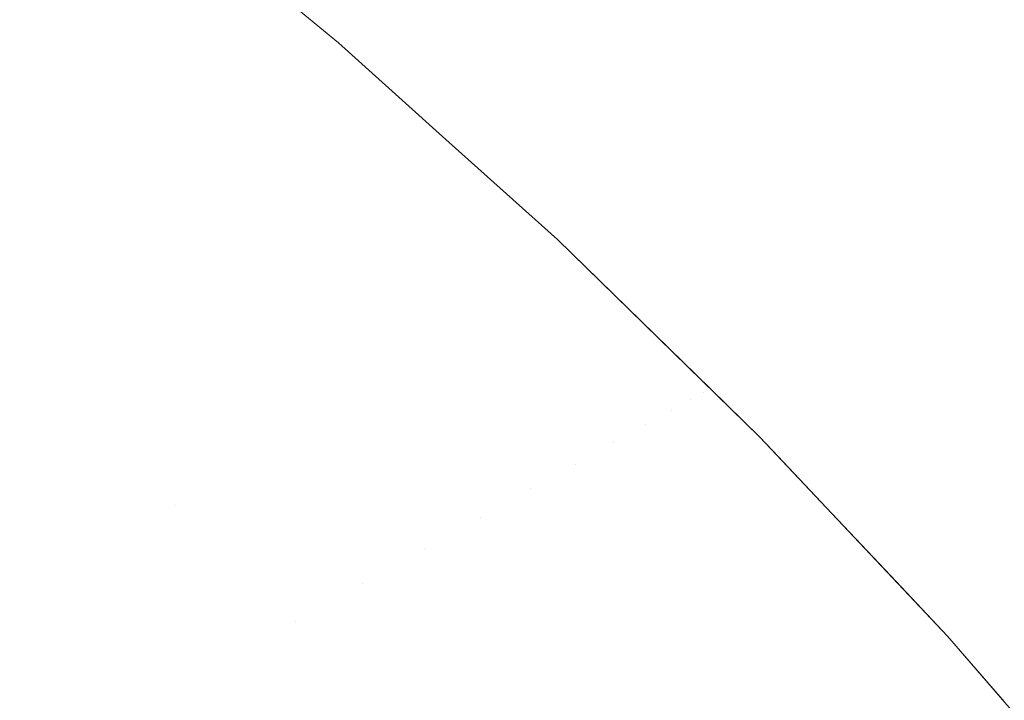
# Model space of a CAD drawing. Header units: centimetres. Extents: x -35.1 to 36.2, y 4.2 to 6.
# Tile 184 of 256: x -11.1851 to -11.1693, y 5.9551 to 5.966. Entities that reach past the tile are written whole.
import ezdxf

# ---------------------------------------------------------------- set-up
doc = ezdxf.new("R2010")
doc.units = ezdxf.units.CM
doc.header["$LTSCALE"] = 2.54
doc.layers.add('Lucido design-1', color=7, linetype='Continuous')

# ---------------------------------------------------------------- blocks, each defined once
blk = doc.blocks.new('Gruppo-4-1')
at = {"color": 7, "linetype": 'Continuous', "lineweight": 9}
for points, invisible_edges in [([(-11.183772, 5.968777, -2312.82217), (-11.179976, 5.965645, -2312.82217), (-11.179976, 5.965645, -2313.02217), (-11.18276, 5.967942, -2313.02217)], 10), ([(-11.180331, 5.966019, -2312.818271), (-11.179976, 5.965645, -2312.82217), (-11.183772, 5.968777, -2312.82217), (-11.182664, 5.967958, -2312.818216)], 13), ([(-11.183046, 5.967751, -2313.029971), (-11.182939, 5.967825, -2313.028414), (-11.180609, 5.965891, -2313.028414), (-11.180719, 5.965819, -2313.029971)], 15), ([(-11.180523, 5.965947, -2313.026855), (-11.180609, 5.965891, -2313.028414), (-11.182939, 5.967825, -2313.028414), (-11.182855, 5.967883, -2313.026855)], 15), ([(-11.182855, 5.967883, -2313.026855), (-11.182795, 5.967924, -2313.025294), (-11.180462, 5.965987, -2313.025294), (-11.180523, 5.965947, -2313.026855)], 15), ([(-11.180425, 5.966011, -2313.023732), (-11.180462, 5.965987, -2313.025294), (-11.182795, 5.967924, -2313.025294), (-11.182759, 5.967949, -2313.023732)], 15), ([(-11.182759, 5.967949, -2313.023732), (-11.18276, 5.967942, -2313.02217), (-11.179976, 5.965645, -2313.02217), (-11.180425, 5.966011, -2313.023732)], 13), ([(36.07398, 5.967648, -2312.348442), (-34.958478, 5.967648, -2312.348442), (-34.958478, 5.964367, -2312.345566), (36.07398, 5.964367, -2312.345566)], 5), ([(-11.183333, 5.967553, -2313.033075), (-11.183178, 5.96766, -2313.031524), (-11.180854, 5.96573, -2313.031524), (-11.181013, 5.965626, -2313.033075)], 15), ([(-11.180719, 5.965819, -2313.029971), (-11.180854, 5.96573, -2313.031524), (-11.183178, 5.96766, -2313.031524), (-11.183046, 5.967751, -2313.029971)], 15), ([(-11.181013, 5.965626, -2313.033075), (-11.181196, 5.965506, -2313.034621), (-11.183511, 5.967429, -2313.034621), (-11.183333, 5.967553, -2313.033075)], 15), ([(-11.183714, 5.96729, -2313.036163), (-11.183511, 5.967429, -2313.034621), (-11.181196, 5.965506, -2313.034621), (-11.181403, 5.965371, -2313.036163)], 15), ([(-11.181403, 5.965371, -2313.036163), (-11.181633, 5.965219, -2313.0377), (-11.183939, 5.967134, -2313.0377), (-11.183714, 5.96729, -2313.036163)], 15), ([(-11.184187, 5.966962, -2313.039231), (-11.183939, 5.967134, -2313.0377), (-11.181633, 5.965219, -2313.0377), (-11.181888, 5.965053, -2313.039231)], 15), ([(-11.181888, 5.965053, -2313.039231), (-11.182166, 5.964871, -2313.040757), (-11.184459, 5.966775, -2313.040757), (-11.184187, 5.966962, -2313.039231)], 15), ([(-11.184753, 5.966572, -2313.042275), (-11.184459, 5.966775, -2313.040757), (-11.182166, 5.964871, -2313.040757), (-11.182467, 5.964673, -2313.042275)], 15), ([(-11.182467, 5.964673, -2313.042275), (-11.182791, 5.964461, -2313.043786), (-11.18507, 5.966353, -2313.043786), (-11.184753, 5.966572, -2313.042275)], 15), ([(-11.185409, 5.966119, -2313.04529), (-11.18507, 5.966353, -2313.043786), (-11.182791, 5.964461, -2313.043786), (-11.183138, 5.964233, -2313.04529)], 15), ([(-11.183138, 5.964233, -2313.04529), (-11.183508, 5.963991, -2313.046785), (-11.18577, 5.965869, -2313.046785), (-11.185409, 5.966119, -2313.04529)], 15), ([(-11.178286, 5.96399, -2313.026855), (-11.178374, 5.963935, -2313.028414), (-11.180609, 5.965891, -2313.028414), (-11.180523, 5.965947, -2313.026855)], 15), ([(-11.180523, 5.965947, -2313.026855), (-11.180462, 5.965987, -2313.025294), (-11.178224, 5.964029, -2313.025294), (-11.178286, 5.96399, -2313.026855)], 15), ([(-11.178186, 5.964052, -2313.023732), (-11.178224, 5.964029, -2313.025294), (-11.180462, 5.965987, -2313.025294), (-11.180425, 5.966011, -2313.023732)], 15), ([(-11.178186, 5.964052, -2313.023732), (-11.180425, 5.966011, -2313.023732), (-11.179976, 5.965645, -2313.02217)], 11), ([(-11.180331, 5.966019, -2312.818271), (-11.180087, 5.966019, -2312.814377), (-11.177852, 5.96406, -2312.814481), (-11.178093, 5.96406, -2312.818323)], 15), ([(-11.179976, 5.965645, -2312.82217), (-11.180331, 5.966019, -2312.818271), (-11.178093, 5.96406, -2312.818323)], 11), ([(-11.177451, 5.96406, -2312.810651), (-11.177852, 5.96406, -2312.814481), (-11.180087, 5.966019, -2312.814377), (-11.179681, 5.966019, -2312.810494)], 15), ([(-11.179681, 5.966019, -2312.810494), (-11.179114, 5.966019, -2312.806629), (-11.176892, 5.96406, -2312.806838), (-11.177451, 5.96406, -2312.810651)], 15), ([(-11.176175, 5.96406, -2312.803046), (-11.176892, 5.96406, -2312.806838), (-11.179114, 5.966019, -2312.806629), (-11.178387, 5.966019, -2312.802786)], 15), ([(-11.178387, 5.966019, -2312.802786), (-11.177504, 5.966019, -2312.798971), (-11.175303, 5.96406, -2312.799283), (-11.176175, 5.96406, -2312.803046)], 15), ([(-11.174279, 5.96406, -2312.795552), (-11.175303, 5.96406, -2312.799283), (-11.177504, 5.966019, -2312.798971), (-11.176465, 5.966019, -2312.79519)], 15), ([(-11.176465, 5.966019, -2312.79519), (-11.175276, 5.966019, -2312.791447), (-11.173105, 5.96406, -2312.791859), (-11.174279, 5.96406, -2312.795552)], 15), ([(-11.171785, 5.96406, -2312.788209), (-11.173105, 5.96406, -2312.791859), (-11.175276, 5.966019, -2312.791447), (-11.173937, 5.966019, -2312.787747)], 15), ([(-11.173937, 5.966019, -2312.787747), (-11.172455, 5.966019, -2312.784096), (-11.170322, 5.96406, -2312.784606), (-11.171785, 5.96406, -2312.788209)], 15), ([(-11.16872, 5.96406, -2312.781056), (-11.170322, 5.96406, -2312.784606), (-11.172455, 5.966019, -2312.784096), (-11.170831, 5.966019, -2312.780497)], 15), ([(-11.170831, 5.966019, -2312.780497), (-11.169072, 5.966019, -2312.776955), (-11.166985, 5.96406, -2312.777561), (-11.16872, 5.96406, -2312.781056)], 15), ([(-11.186153, 5.965605, -2313.048272), (-11.18577, 5.965869, -2313.046785), (-11.183508, 5.963991, -2313.046785), (-11.1839, 5.963734, -2313.048272)], 15), ([(-11.178487, 5.963865, -2313.029971), (-11.178624, 5.963779, -2313.031524), (-11.180854, 5.96573, -2313.031524), (-11.180719, 5.965819, -2313.029971)], 15), ([(-11.180719, 5.965819, -2313.029971), (-11.180609, 5.965891, -2313.028414), (-11.178374, 5.963935, -2313.028414), (-11.178487, 5.963865, -2313.029971)], 15), ([(-11.1839, 5.963734, -2313.048272), (-11.184314, 5.963462, -2313.04975), (-11.186557, 5.965325, -2313.04975), (-11.186153, 5.965605, -2313.048272)], 15), ([(-11.178787, 5.963678, -2313.033075), (-11.178974, 5.963562, -2313.034621), (-11.181196, 5.965506, -2313.034621), (-11.181013, 5.965626, -2313.033075)], 15), ([(-11.181013, 5.965626, -2313.033075), (-11.180854, 5.96573, -2313.031524), (-11.178624, 5.963779, -2313.031524), (-11.178787, 5.963678, -2313.033075)], 15), ([(-11.17819, 5.964041, -2313.02217), (-11.179976, 5.965645, -2313.02217), (-11.179976, 5.965645, -2312.82217), (-11.17819, 5.964041, -2312.82217)], 10), ([(-11.178093, 5.96406, -2312.818323), (-11.17819, 5.964041, -2312.82217), (-11.179976, 5.965645, -2312.82217)], 9), ([(-11.179976, 5.965645, -2313.02217), (-11.17819, 5.964041, -2313.02217), (-11.178186, 5.964052, -2313.023732)], 10), ([(-11.181403, 5.965371, -2313.036163), (-11.181196, 5.965506, -2313.034621), (-11.178974, 5.963562, -2313.034621), (-11.179185, 5.96343, -2313.036163)], 15), ([(-11.186983, 5.965031, -2313.051217), (-11.186557, 5.965325, -2313.04975), (-11.184314, 5.963462, -2313.04975), (-11.18475, 5.963177, -2313.051217)], 15), ([(-11.179185, 5.96343, -2313.036163), (-11.179421, 5.963284, -2313.0377), (-11.181633, 5.965219, -2313.0377), (-11.181403, 5.965371, -2313.036163)], 15), ([(-11.181888, 5.965053, -2313.039231), (-11.181633, 5.965219, -2313.0377), (-11.179421, 5.963284, -2313.0377), (-11.179681, 5.963122, -2313.039231)], 15), ([(-11.18475, 5.963177, -2313.051217), (-11.185207, 5.962877, -2313.052675), (-11.18743, 5.964723, -2313.052675), (-11.186983, 5.965031, -2313.051217)], 15), ([(-11.179681, 5.963122, -2313.039231), (-11.179965, 5.962945, -2313.040757), (-11.182166, 5.964871, -2313.040757), (-11.181888, 5.965053, -2313.039231)], 15), ([(-11.182467, 5.964673, -2313.042275), (-11.182166, 5.964871, -2313.040757), (-11.179965, 5.962945, -2313.040757), (-11.180273, 5.962754, -2313.042275)], 15), ([(-11.180273, 5.962754, -2313.042275), (-11.180604, 5.962547, -2313.043786), (-11.182791, 5.964461, -2313.043786), (-11.182467, 5.964673, -2313.042275)], 15), ([(36.07398, 5.964367, -2312.345566), (-34.958478, 5.964367, -2312.345566), (-34.958478, 5.960965, -2312.342835), (36.07398, 5.960965, -2312.342835)], 5), ([(-11.183138, 5.964233, -2313.04529), (-11.182791, 5.964461, -2313.043786), (-11.180604, 5.962547, -2313.043786), (-11.180959, 5.962327, -2313.04529)], 15), ([(-11.180959, 5.962327, -2313.04529), (-11.181337, 5.962092, -2313.046785), (-11.183508, 5.963991, -2313.046785), (-11.183138, 5.964233, -2313.04529)], 15), ([(-11.178286, 5.96399, -2313.026855), (-11.178224, 5.964029, -2313.025294), (-11.176079, 5.962052, -2313.025294), (-11.176143, 5.962014, -2313.026855)], 15), ([(-11.176041, 5.962074, -2313.023732), (-11.176079, 5.962052, -2313.025294), (-11.178224, 5.964029, -2313.025294), (-11.178186, 5.964052, -2313.023732)], 15), ([(-11.176448, 5.962477, -2312.82217), (-11.17819, 5.964041, -2312.82217), (-11.178093, 5.96406, -2312.818323)], 10), ([(-11.178186, 5.964052, -2313.023732), (-11.17819, 5.964041, -2313.02217), (-11.176448, 5.962477, -2313.02217)], 9), ([(-11.17819, 5.964041, -2312.82217), (-11.176448, 5.962477, -2312.82217), (-11.176448, 5.962477, -2313.02217), (-11.17819, 5.964041, -2313.02217)], 10), ([(-11.176448, 5.962477, -2313.02217), (-11.176041, 5.962074, -2313.023732), (-11.178186, 5.964052, -2313.023732)], 11), ([(-11.178093, 5.96406, -2312.818323), (-11.175948, 5.962082, -2312.818373), (-11.176448, 5.962477, -2312.82217)], 11), ([(-11.178093, 5.96406, -2312.818323), (-11.177852, 5.96406, -2312.814481), (-11.175711, 5.962082, -2312.814581), (-11.175948, 5.962082, -2312.818373)], 15), ([(-11.175315, 5.962082, -2312.810801), (-11.175711, 5.962082, -2312.814581), (-11.177852, 5.96406, -2312.814481), (-11.177451, 5.96406, -2312.810651)], 15), ([(-11.177451, 5.96406, -2312.810651), (-11.176892, 5.96406, -2312.806838), (-11.174763, 5.962082, -2312.807037), (-11.175315, 5.962082, -2312.810801)], 15), ([(-11.174055, 5.962082, -2312.803295), (-11.174763, 5.962082, -2312.807037), (-11.176892, 5.96406, -2312.806838), (-11.176175, 5.96406, -2312.803046)], 15), ([(-11.176175, 5.96406, -2312.803046), (-11.175303, 5.96406, -2312.799283), (-11.173195, 5.962082, -2312.799581), (-11.174055, 5.962082, -2312.803295)], 15), ([(-11.172184, 5.962082, -2312.795899), (-11.173195, 5.962082, -2312.799581), (-11.175303, 5.96406, -2312.799283), (-11.174279, 5.96406, -2312.795552)], 15), ([(-11.174279, 5.96406, -2312.795552), (-11.173105, 5.96406, -2312.791859), (-11.171025, 5.962082, -2312.792254), (-11.172184, 5.962082, -2312.795899)], 15), ([(-11.169722, 5.962082, -2312.788651), (-11.171025, 5.962082, -2312.792254), (-11.173105, 5.96406, -2312.791859), (-11.171785, 5.96406, -2312.788209)], 15), ([(-11.171785, 5.96406, -2312.788209), (-11.170322, 5.96406, -2312.784606), (-11.168279, 5.962082, -2312.785096), (-11.169722, 5.962082, -2312.788651)], 15), ([(-11.166698, 5.962082, -2312.781591), (-11.168279, 5.962082, -2312.785096), (-11.170322, 5.96406, -2312.784606), (-11.16872, 5.96406, -2312.781056)], 15), ([(-11.1839, 5.963734, -2313.048272), (-11.183508, 5.963991, -2313.046785), (-11.181337, 5.962092, -2313.046785), (-11.181738, 5.961842, -2313.048272)], 15), ([(-11.176348, 5.961893, -2313.029971), (-11.176488, 5.96181, -2313.031524), (-11.178624, 5.963779, -2313.031524), (-11.178487, 5.963865, -2313.029971)], 15), ([(-11.178487, 5.963865, -2313.029971), (-11.178374, 5.963935, -2313.028414), (-11.176233, 5.961961, -2313.028414), (-11.176348, 5.961893, -2313.029971)], 15), ([(-11.176143, 5.962014, -2313.026855), (-11.176233, 5.961961, -2313.028414), (-11.178374, 5.963935, -2313.028414), (-11.178286, 5.96399, -2313.026855)], 15), ([(-11.181738, 5.961842, -2313.048272), (-11.182161, 5.961579, -2313.04975), (-11.184314, 5.963462, -2313.04975), (-11.1839, 5.963734, -2313.048272)], 15), ([(-11.178787, 5.963678, -2313.033075), (-11.178624, 5.963779, -2313.031524), (-11.176488, 5.96181, -2313.031524), (-11.176654, 5.961712, -2313.033075)], 15), ([(-11.179185, 5.96343, -2313.036163), (-11.178974, 5.963562, -2313.034621), (-11.176845, 5.9616, -2313.034621), (-11.177061, 5.961472, -2313.036163)], 15), ([(-11.176654, 5.961712, -2313.033075), (-11.176845, 5.9616, -2313.034621), (-11.178974, 5.963562, -2313.034621), (-11.178787, 5.963678, -2313.033075)], 15), ([(-11.18475, 5.963177, -2313.051217), (-11.184314, 5.963462, -2313.04975), (-11.182161, 5.961579, -2313.04975), (-11.182607, 5.961302, -2313.051217)], 15), ([(-11.177061, 5.961472, -2313.036163), (-11.177301, 5.96133, -2313.0377), (-11.179421, 5.963284, -2313.0377), (-11.179185, 5.96343, -2313.036163)], 15), ([(-11.179681, 5.963122, -2313.039231), (-11.179421, 5.963284, -2313.0377), (-11.177301, 5.96133, -2313.0377), (-11.177567, 5.961173, -2313.039231)], 15), ([(-11.182607, 5.961302, -2313.051217), (-11.183074, 5.961011, -2313.052675), (-11.185207, 5.962877, -2313.052675), (-11.18475, 5.963177, -2313.051217)], 15), ([(-11.177567, 5.961173, -2313.039231), (-11.177857, 5.961002, -2313.040757), (-11.179965, 5.962945, -2313.040757), (-11.179681, 5.963122, -2313.039231)], 15), ([(-11.180273, 5.962754, -2313.042275), (-11.179965, 5.962945, -2313.040757), (-11.177857, 5.961002, -2313.040757), (-11.178171, 5.960816, -2313.042275)], 15), ([(-11.185686, 5.962563, -2313.054122), (-11.185207, 5.962877, -2313.052675), (-11.183074, 5.961011, -2313.052675), (-11.183563, 5.960706, -2313.054122)], 15), ([(-11.178171, 5.960816, -2313.042275), (-11.178509, 5.960616, -2313.043786), (-11.180604, 5.962547, -2313.043786), (-11.180273, 5.962754, -2313.042275)], 15), ([(-11.183563, 5.960706, -2313.054122), (-11.184074, 5.960389, -2313.055559), (-11.186185, 5.962236, -2313.055559), (-11.185686, 5.962563, -2313.054122)], 15), ([(-11.180959, 5.962327, -2313.04529), (-11.180604, 5.962547, -2313.043786), (-11.178509, 5.960616, -2313.043786), (-11.178872, 5.960402, -2313.04529)], 15), ([(-11.173987, 5.960076, -2313.02217), (-11.176448, 5.962477, -2313.02217), (-11.176448, 5.962477, -2312.82217), (-11.17319, 5.959299, -2312.82217)], 10), ([(-11.173897, 5.960089, -2312.818421), (-11.17319, 5.959299, -2312.82217), (-11.176448, 5.962477, -2312.82217), (-11.175948, 5.962082, -2312.818373)], 13), ([(-11.176041, 5.962074, -2313.023732), (-11.176448, 5.962477, -2313.02217), (-11.173987, 5.960076, -2313.02217), (-11.173988, 5.960081, -2313.023732)], 13), ([(-11.178872, 5.960402, -2313.04529), (-11.179257, 5.960174, -2313.046785), (-11.181337, 5.962092, -2313.046785), (-11.180959, 5.962327, -2313.04529)], 15), ([(-11.186185, 5.962236, -2313.055559), (-11.184074, 5.960389, -2313.055559), (-11.185157, 5.959715, -2313.058396), (-11.187245, 5.961541, -2313.058396)], 15), ([(-11.181738, 5.961842, -2313.048272), (-11.181337, 5.962092, -2313.046785), (-11.179257, 5.960174, -2313.046785), (-11.179667, 5.959933, -2313.048272)], 15), ([(-11.176348, 5.961893, -2313.029971), (-11.176233, 5.961961, -2313.028414), (-11.174184, 5.959972, -2313.028414), (-11.174301, 5.959906, -2313.029971)], 15), ([(-11.174093, 5.960023, -2313.026855), (-11.174184, 5.959972, -2313.028414), (-11.176233, 5.961961, -2313.028414), (-11.176143, 5.962014, -2313.026855)], 15), ([(-11.176143, 5.962014, -2313.026855), (-11.176079, 5.962052, -2313.025294), (-11.174027, 5.960059, -2313.025294), (-11.174093, 5.960023, -2313.026855)], 15), ([(-11.173988, 5.960081, -2313.023732), (-11.174027, 5.960059, -2313.025294), (-11.176079, 5.962052, -2313.025294), (-11.176041, 5.962074, -2313.023732)], 15), ([(-11.175948, 5.962082, -2312.818373), (-11.175711, 5.962082, -2312.814581), (-11.173662, 5.960089, -2312.814677), (-11.173897, 5.960089, -2312.818421)], 15), ([(-11.173271, 5.960089, -2312.810945), (-11.173662, 5.960089, -2312.814677), (-11.175711, 5.962082, -2312.814581), (-11.175315, 5.962082, -2312.810801)], 15), ([(-11.175315, 5.962082, -2312.810801), (-11.174763, 5.962082, -2312.807037), (-11.172726, 5.960089, -2312.807228), (-11.173271, 5.960089, -2312.810945)], 15), ([(-11.172027, 5.960089, -2312.803534), (-11.172726, 5.960089, -2312.807228), (-11.174763, 5.962082, -2312.807037), (-11.174055, 5.962082, -2312.803295)], 15), ([(-11.174055, 5.962082, -2312.803295), (-11.173195, 5.962082, -2312.799581), (-11.171178, 5.960089, -2312.799866), (-11.172027, 5.960089, -2312.803534)], 15), ([(-11.17018, 5.960089, -2312.79623), (-11.171178, 5.960089, -2312.799866), (-11.173195, 5.962082, -2312.799581), (-11.172184, 5.962082, -2312.795899)], 15), ([(-11.172184, 5.962082, -2312.795899), (-11.171025, 5.962082, -2312.792254), (-11.169036, 5.960089, -2312.792632), (-11.17018, 5.960089, -2312.79623)], 15), ([(-11.167749, 5.960089, -2312.789074), (-11.169036, 5.960089, -2312.792632), (-11.171025, 5.962082, -2312.792254), (-11.169722, 5.962082, -2312.788651)], 15), ([(-11.169722, 5.962082, -2312.788651), (-11.168279, 5.962082, -2312.785096), (-11.166324, 5.960089, -2312.785564), (-11.167749, 5.960089, -2312.789074)], 15), ([(-11.179667, 5.959933, -2313.048272), (-11.180099, 5.959678, -2313.04975), (-11.182161, 5.961579, -2313.04975), (-11.181738, 5.961842, -2313.048272)], 15), ([(-11.176654, 5.961712, -2313.033075), (-11.176488, 5.96181, -2313.031524), (-11.174444, 5.959826, -2313.031524), (-11.174613, 5.959731, -2313.033075)], 15), ([(-11.174301, 5.959906, -2313.029971), (-11.174444, 5.959826, -2313.031524), (-11.176488, 5.96181, -2313.031524), (-11.176348, 5.961893, -2313.029971)], 15), ([(-11.174613, 5.959731, -2313.033075), (-11.174808, 5.959622, -2313.034621), (-11.176845, 5.9616, -2313.034621), (-11.176654, 5.961712, -2313.033075)], 15), ([(-11.182607, 5.961302, -2313.051217), (-11.182161, 5.961579, -2313.04975), (-11.180099, 5.959678, -2313.04975), (-11.180554, 5.959409, -2313.051217)], 15), ([(-11.175028, 5.959498, -2313.036163), (-11.175273, 5.959361, -2313.0377), (-11.177301, 5.96133, -2313.0377), (-11.177061, 5.961472, -2313.036163)], 15), ([(-11.177061, 5.961472, -2313.036163), (-11.176845, 5.9616, -2313.034621), (-11.174808, 5.959622, -2313.034621), (-11.175028, 5.959498, -2313.036163)], 15), ([(-11.177567, 5.961173, -2313.039231), (-11.177301, 5.96133, -2313.0377), (-11.175273, 5.959361, -2313.0377), (-11.175544, 5.959209, -2313.039231)], 15), ([(-11.180554, 5.959409, -2313.051217), (-11.181031, 5.959127, -2313.052675), (-11.183074, 5.961011, -2313.052675), (-11.182607, 5.961302, -2313.051217)], 15), ([(-11.175544, 5.959209, -2313.039231), (-11.17584, 5.959043, -2313.040757), (-11.177857, 5.961002, -2313.040757), (-11.177567, 5.961173, -2313.039231)], 15), ([(-11.183563, 5.960706, -2313.054122), (-11.183074, 5.961011, -2313.052675), (-11.181031, 5.959127, -2313.052675), (-11.18153, 5.958832, -2313.054122)], 15), ([(-11.178171, 5.960816, -2313.042275), (-11.177857, 5.961002, -2313.040757), (-11.17584, 5.959043, -2313.040757), (-11.17616, 5.958864, -2313.042275)], 15), ([(36.07398, 5.960965, -2312.342835), (-34.958478, 5.960965, -2312.342835), (-34.958478, 5.957446, -2312.340255), (36.07398, 5.957446, -2312.340255)], 5), ([(-11.18153, 5.958832, -2313.054122), (-11.182051, 5.958524, -2313.055559), (-11.184074, 5.960389, -2313.055559), (-11.183563, 5.960706, -2313.054122)], 15), ([(-11.17616, 5.958864, -2313.042275), (-11.176505, 5.95867, -2313.043786), (-11.178509, 5.960616, -2313.043786), (-11.178171, 5.960816, -2313.042275)], 15), ([(-11.178872, 5.960402, -2313.04529), (-11.178509, 5.960616, -2313.043786), (-11.176505, 5.95867, -2313.043786), (-11.176875, 5.958463, -2313.04529)], 15), ([(-11.182594, 5.958204, -2313.056983), (-11.183157, 5.957871, -2313.058396), (-11.185157, 5.959715, -2313.058396), (-11.184074, 5.960389, -2313.055559)], 15), ([(-11.184074, 5.960389, -2313.055559), (-11.182051, 5.958524, -2313.055559), (-11.182594, 5.958204, -2313.056983)], 11), ([(-11.176875, 5.958463, -2313.04529), (-11.177268, 5.958243, -2313.046785), (-11.179257, 5.960174, -2313.046785), (-11.178872, 5.960402, -2313.04529)], 15), ([(-11.179667, 5.959933, -2313.048272), (-11.179257, 5.960174, -2313.046785), (-11.177268, 5.958243, -2313.046785), (-11.177685, 5.958009, -2313.048272)], 15), ([(-11.174093, 5.960023, -2313.026855), (-11.174027, 5.960059, -2313.025294), (-11.173036, 5.959058, -2313.025294), (-11.173194, 5.958972, -2313.028414)], 15), ([(-11.173036, 5.959058, -2313.025294), (-11.174027, 5.960059, -2313.025294), (-11.173988, 5.960081, -2313.023732)], 11), ([(-11.17319, 5.959299, -2313.02217), (-11.173036, 5.959058, -2313.025294), (-11.173988, 5.960081, -2313.023732)], 11), ([(-11.173988, 5.960081, -2313.023732), (-11.173987, 5.960076, -2313.02217), (-11.17319, 5.959299, -2313.02217)], 9), ([(-11.17319, 5.959299, -2312.82217), (-11.17319, 5.959299, -2313.02217), (-11.173987, 5.960076, -2313.02217)], 9), ([(-11.171937, 5.958083, -2312.818467), (-11.173897, 5.960089, -2312.818421), (-11.173662, 5.960089, -2312.814677), (-11.171705, 5.958083, -2312.814769)], 15), ([(-11.17319, 5.959299, -2312.82217), (-11.173897, 5.960089, -2312.818421), (-11.171937, 5.958083, -2312.818467)], 11), ([(-11.171705, 5.958083, -2312.814769), (-11.173662, 5.960089, -2312.814677), (-11.173271, 5.960089, -2312.810945), (-11.171319, 5.958083, -2312.811082)], 15), ([(-11.171319, 5.958083, -2312.811082), (-11.173271, 5.960089, -2312.810945), (-11.172726, 5.960089, -2312.807228), (-11.17078, 5.958083, -2312.807411)], 15), ([(-11.17078, 5.958083, -2312.807411), (-11.172726, 5.960089, -2312.807228), (-11.172027, 5.960089, -2312.803534), (-11.17009, 5.958083, -2312.803761)], 15), ([(-11.17009, 5.958083, -2312.803761), (-11.172027, 5.960089, -2312.803534), (-11.171178, 5.960089, -2312.799866), (-11.169251, 5.958083, -2312.800138)], 15), ([(-11.169251, 5.958083, -2312.800138), (-11.171178, 5.960089, -2312.799866), (-11.17018, 5.960089, -2312.79623), (-11.168265, 5.958083, -2312.796547)], 15), ([(-11.168265, 5.958083, -2312.796547), (-11.17018, 5.960089, -2312.79623), (-11.169036, 5.960089, -2312.792632), (-11.167135, 5.958083, -2312.792992)], 15), ([(-11.177685, 5.958009, -2313.048272), (-11.178126, 5.957762, -2313.04975), (-11.180099, 5.959678, -2313.04975), (-11.179667, 5.959933, -2313.048272)], 15), ([(-11.173457, 5.958828, -2313.031524), (-11.174444, 5.959826, -2313.031524), (-11.174301, 5.959906, -2313.029971)], 11), ([(-11.174301, 5.959906, -2313.029971), (-11.174184, 5.959972, -2313.028414), (-11.173194, 5.958972, -2313.028414), (-11.173457, 5.958828, -2313.031524)], 15), ([(-11.173194, 5.958972, -2313.028414), (-11.174184, 5.959972, -2313.028414), (-11.174093, 5.960023, -2313.026855)], 11), ([(-11.173824, 5.958628, -2313.034621), (-11.174808, 5.959622, -2313.034621), (-11.174613, 5.959731, -2313.033075)], 11), ([(-11.174613, 5.959731, -2313.033075), (-11.174444, 5.959826, -2313.031524), (-11.173457, 5.958828, -2313.031524), (-11.173824, 5.958628, -2313.034621)], 15), ([(-11.184346, 5.957169, -2313.061185), (-11.186322, 5.95899, -2313.061185), (-11.185157, 5.959715, -2313.058396), (-11.183157, 5.957871, -2313.058396)], 15), ([(-11.180554, 5.959409, -2313.051217), (-11.180099, 5.959678, -2313.04975), (-11.178126, 5.957762, -2313.04975), (-11.178589, 5.957502, -2313.051217)], 15), ([(-11.175028, 5.959498, -2313.036163), (-11.174808, 5.959622, -2313.034621), (-11.173824, 5.958628, -2313.034621), (-11.174294, 5.958371, -2313.0377)], 15), ([(-11.178589, 5.957502, -2313.051217), (-11.179076, 5.957229, -2313.052675), (-11.181031, 5.959127, -2313.052675), (-11.180554, 5.959409, -2313.051217)], 15), ([(-11.174294, 5.958371, -2313.0377), (-11.175273, 5.959361, -2313.0377), (-11.175028, 5.959498, -2313.036163)], 11), ([(-11.175544, 5.959209, -2313.039231), (-11.175273, 5.959361, -2313.0377), (-11.174294, 5.958371, -2313.0377), (-11.174865, 5.958059, -2313.040757)], 15), ([(-11.17203, 5.958068, -2313.02217), (-11.172987, 5.959083, -2313.02217), (-11.17319, 5.959299, -2312.82217), (-11.17203, 5.958068, -2312.82217)], 10), ([(-11.172987, 5.959083, -2313.02217), (-11.17319, 5.959299, -2313.02217), (-11.17319, 5.959299, -2312.82217)], 10), ([(-11.171937, 5.958083, -2312.818467), (-11.17203, 5.958068, -2312.82217), (-11.17319, 5.959299, -2312.82217)], 9), ([(-11.17319, 5.959299, -2313.02217), (-11.172987, 5.959083, -2313.02217), (-11.173036, 5.959058, -2313.025294)], 10), ([(-11.18153, 5.958832, -2313.054122), (-11.181031, 5.959127, -2313.052675), (-11.179076, 5.957229, -2313.052675), (-11.179585, 5.956943, -2313.054122)], 15), ([(-11.174865, 5.958059, -2313.040757), (-11.17584, 5.959043, -2313.040757), (-11.175544, 5.959209, -2313.039231)], 11), ([(-11.172987, 5.959083, -2313.02217), (-11.17203, 5.958068, -2313.02217), (-11.172067, 5.958055, -2313.025294), (-11.173036, 5.959058, -2313.025294)], 14), ([(-11.185614, 5.95642, -2313.063922), (-11.187564, 5.958217, -2313.063922), (-11.186322, 5.95899, -2313.061185), (-11.184346, 5.957169, -2313.061185)], 15), ([(-11.17616, 5.958864, -2313.042275), (-11.17584, 5.959043, -2313.040757), (-11.174865, 5.958059, -2313.040757), (-11.175537, 5.957692, -2313.043786)], 15), ([(-11.173194, 5.958972, -2313.028414), (-11.172227, 5.95797, -2313.028414), (-11.172492, 5.957829, -2313.031524), (-11.173457, 5.958828, -2313.031524)], 15), ([(-11.173036, 5.959058, -2313.025294), (-11.172067, 5.958055, -2313.025294), (-11.172227, 5.95797, -2313.028414), (-11.173194, 5.958972, -2313.028414)], 15), ([(-11.179585, 5.956943, -2313.054122), (-11.180116, 5.956645, -2313.055559), (-11.182051, 5.958524, -2313.055559), (-11.18153, 5.958832, -2313.054122)], 15), ([(-11.175537, 5.957692, -2313.043786), (-11.176505, 5.95867, -2313.043786), (-11.17616, 5.958864, -2313.042275)], 11), ([(-11.173457, 5.958828, -2313.031524), (-11.172492, 5.957829, -2313.031524), (-11.172862, 5.957632, -2313.034621), (-11.173824, 5.958628, -2313.034621)], 15), ([(-11.176875, 5.958463, -2313.04529), (-11.176505, 5.95867, -2313.043786), (-11.175537, 5.957692, -2313.043786), (-11.176307, 5.957272, -2313.046785)], 15), ([(-11.173824, 5.958628, -2313.034621), (-11.172862, 5.957632, -2313.034621), (-11.173336, 5.957379, -2313.0377), (-11.174294, 5.958371, -2313.0377)], 15), ([(-11.182594, 5.958204, -2313.056983), (-11.182051, 5.958524, -2313.055559), (-11.180116, 5.956645, -2313.055559), (-11.18067, 5.956335, -2313.056983)], 15), ([(-11.176307, 5.957272, -2313.046785), (-11.177268, 5.958243, -2313.046785), (-11.176875, 5.958463, -2313.04529)], 11), ([(-11.174294, 5.958371, -2313.0377), (-11.173336, 5.957379, -2313.0377), (-11.173913, 5.957072, -2313.040757), (-11.174865, 5.958059, -2313.040757)], 15), ([(-11.18067, 5.956335, -2313.056983), (-11.181244, 5.956013, -2313.058396), (-11.183157, 5.957871, -2313.058396), (-11.182594, 5.958204, -2313.056983)], 15), ([(-11.177685, 5.958009, -2313.048272), (-11.177268, 5.958243, -2313.046785), (-11.176307, 5.957272, -2313.046785), (-11.177172, 5.956799, -2313.04975)], 15), ([(-11.177172, 5.956799, -2313.04975), (-11.178126, 5.957762, -2313.04975), (-11.177685, 5.958009, -2313.048272)], 11), ([(-11.174865, 5.958059, -2313.040757), (-11.173913, 5.957072, -2313.040757), (-11.174591, 5.956712, -2313.043786), (-11.175537, 5.957692, -2313.043786)], 15), ([(-11.171282, 5.956965, -2313.028414), (-11.172227, 5.95797, -2313.028414), (-11.172067, 5.958055, -2313.025294), (-11.171122, 5.957048, -2313.025294)], 15), ([(-11.171122, 5.957048, -2313.025294), (-11.172067, 5.958055, -2313.025294), (-11.17203, 5.958068, -2313.02217), (-11.171082, 5.957063, -2313.02217)], 11), ([(-11.170167, 5.956092, -2312.82217), (-11.17203, 5.958068, -2312.82217), (-11.171937, 5.958083, -2312.818467)], 10), ([(-11.17203, 5.958068, -2312.82217), (-11.170167, 5.956092, -2312.82217), (-11.171082, 5.957063, -2313.02217), (-11.17203, 5.958068, -2313.02217)], 10), ([(-11.171937, 5.958083, -2312.818467), (-11.170068, 5.956067, -2312.81851), (-11.170167, 5.956092, -2312.82217)], 11), ([(-11.171705, 5.958083, -2312.814769), (-11.169839, 5.956067, -2312.814856), (-11.170068, 5.956067, -2312.81851), (-11.171937, 5.958083, -2312.818467)], 15), ([(-11.171319, 5.958083, -2312.811082), (-11.169457, 5.956067, -2312.811213), (-11.169839, 5.956067, -2312.814856), (-11.171705, 5.958083, -2312.814769)], 15), ([(-11.17078, 5.958083, -2312.807411), (-11.168925, 5.956067, -2312.807585), (-11.169457, 5.956067, -2312.811213), (-11.171319, 5.958083, -2312.811082)], 15), ([(-11.17009, 5.958083, -2312.803761), (-11.168243, 5.956067, -2312.803978), (-11.168925, 5.956067, -2312.807585), (-11.17078, 5.958083, -2312.807411)], 15), ([(-11.169251, 5.958083, -2312.800138), (-11.167414, 5.956067, -2312.800398), (-11.168243, 5.956067, -2312.803978), (-11.17009, 5.958083, -2312.803761)], 15), ([(-11.183157, 5.957871, -2313.058396), (-11.181244, 5.956013, -2313.058396), (-11.182456, 5.955334, -2313.061185), (-11.184346, 5.957169, -2313.061185)], 15), ([(-11.171923, 5.956633, -2313.034621), (-11.172862, 5.957632, -2313.034621), (-11.172492, 5.957829, -2313.031524), (-11.17155, 5.956826, -2313.031524)], 15), ([(-11.17155, 5.956826, -2313.031524), (-11.172492, 5.957829, -2313.031524), (-11.172227, 5.95797, -2313.028414), (-11.171282, 5.956965, -2313.028414)], 15), ([(-11.178589, 5.957502, -2313.051217), (-11.178126, 5.957762, -2313.04975), (-11.177172, 5.956799, -2313.04975), (-11.178131, 5.956275, -2313.052675)], 15), ([(-11.175537, 5.957692, -2313.043786), (-11.174591, 5.956712, -2313.043786), (-11.175367, 5.956298, -2313.046785), (-11.176307, 5.957272, -2313.046785)], 15), ([(-11.178131, 5.956275, -2313.052675), (-11.179076, 5.957229, -2313.052675), (-11.178589, 5.957502, -2313.051217)], 11), ([(-11.172402, 5.956385, -2313.0377), (-11.173336, 5.957379, -2313.0377), (-11.172862, 5.957632, -2313.034621), (-11.171923, 5.956633, -2313.034621)], 15), ([(36.07398, 5.957446, -2312.340255), (-34.958478, 5.957446, -2312.340255), (-34.958478, 5.953819, -2312.337831), (36.07398, 5.953819, -2312.337831)], 5), ([(-11.172983, 5.956083, -2313.040757), (-11.173913, 5.957072, -2313.040757), (-11.173336, 5.957379, -2313.0377), (-11.172402, 5.956385, -2313.0377)], 15), ([(-11.179585, 5.956943, -2313.054122), (-11.179076, 5.957229, -2313.052675), (-11.178131, 5.956275, -2313.052675), (-11.179181, 5.955701, -2313.055559)], 15), ([(-11.176307, 5.957272, -2313.046785), (-11.175367, 5.956298, -2313.046785), (-11.176241, 5.955834, -2313.04975), (-11.177172, 5.956799, -2313.04975)], 15), ([(-11.184346, 5.957169, -2313.061185), (-11.182456, 5.955334, -2313.061185), (-11.183749, 5.954609, -2313.063922), (-11.185614, 5.95642, -2313.063922)], 15), ([(-11.173667, 5.955729, -2313.043786), (-11.174591, 5.956712, -2313.043786), (-11.173913, 5.957072, -2313.040757), (-11.172983, 5.956083, -2313.040757)], 15), ([(-11.171122, 5.957048, -2313.025294), (-11.170198, 5.95604, -2313.025294), (-11.170361, 5.955958, -2313.028414), (-11.171282, 5.956965, -2313.028414)], 15), ([(-11.171082, 5.957063, -2313.02217), (-11.170167, 5.956092, -2313.02217), (-11.170198, 5.95604, -2313.025294), (-11.171122, 5.957048, -2313.025294)], 14), ([(-11.170167, 5.956092, -2312.82217), (-11.170167, 5.956092, -2313.02217), (-11.171082, 5.957063, -2313.02217)], 9), ([(-11.179181, 5.955701, -2313.055559), (-11.180116, 5.956645, -2313.055559), (-11.179585, 5.956943, -2313.054122)], 11), ([(-11.171282, 5.956965, -2313.028414), (-11.170361, 5.955958, -2313.028414), (-11.17063, 5.955822, -2313.031524), (-11.17155, 5.956826, -2313.031524)], 15), ([(-11.177172, 5.956799, -2313.04975), (-11.176241, 5.955834, -2313.04975), (-11.177209, 5.955319, -2313.052675), (-11.178131, 5.956275, -2313.052675)], 15), ([(-11.17445, 5.955323, -2313.046785), (-11.175367, 5.956298, -2313.046785), (-11.174591, 5.956712, -2313.043786), (-11.173667, 5.955729, -2313.043786)], 15), ([(-11.17155, 5.956826, -2313.031524), (-11.17063, 5.955822, -2313.031524), (-11.171007, 5.955632, -2313.034621), (-11.171923, 5.956633, -2313.034621)], 15), ([(-11.18067, 5.956335, -2313.056983), (-11.180116, 5.956645, -2313.055559), (-11.179181, 5.955701, -2313.055559), (-11.18032, 5.95508, -2313.058396)], 15), ([(-11.171923, 5.956633, -2313.034621), (-11.171007, 5.955632, -2313.034621), (-11.171489, 5.955388, -2313.0377), (-11.172402, 5.956385, -2313.0377)], 15), ([(-11.185614, 5.95642, -2313.063922), (-11.183749, 5.954609, -2313.063922), (-11.18512, 5.95384, -2313.066604), (-11.186959, 5.955626, -2313.066604)], 15), ([(-11.18032, 5.95508, -2313.058396), (-11.181244, 5.956013, -2313.058396), (-11.18067, 5.956335, -2313.056983)], 11), ([(-11.178131, 5.956275, -2313.052675), (-11.177209, 5.955319, -2313.052675), (-11.178268, 5.954755, -2313.055559), (-11.179181, 5.955701, -2313.055559)], 15), ([(-11.175331, 5.954866, -2313.04975), (-11.176241, 5.955834, -2313.04975), (-11.175367, 5.956298, -2313.046785), (-11.17445, 5.955323, -2313.046785)], 15), ([(-11.172402, 5.956385, -2313.0377), (-11.171489, 5.955388, -2313.0377), (-11.172076, 5.955092, -2313.040757), (-11.172983, 5.956083, -2313.040757)], 15), ([(-11.172983, 5.956083, -2313.040757), (-11.172076, 5.955092, -2313.040757), (-11.172765, 5.954744, -2313.043786), (-11.173667, 5.955729, -2313.043786)], 15), ([(-11.169297, 5.95503, -2313.025294), (-11.170198, 5.95604, -2313.025294), (-11.170167, 5.956092, -2313.02217), (-11.169258, 5.955044, -2313.02217)], 11), ([(-11.169258, 5.955044, -2313.02217), (-11.170167, 5.956092, -2313.02217), (-11.170167, 5.956092, -2312.82217), (-11.168379, 5.954031, -2312.82217)], 10), ([(-11.168379, 5.954031, -2312.82217), (-11.170167, 5.956092, -2312.82217), (-11.170068, 5.956067, -2312.81851), (-11.168288, 5.954045, -2312.818552)], 14), ([(-11.180651, 5.953487, -2313.061185), (-11.182456, 5.955334, -2313.061185), (-11.181244, 5.956013, -2313.058396), (-11.18032, 5.95508, -2313.058396)], 15), ([(-11.169733, 5.954816, -2313.031524), (-11.17063, 5.955822, -2313.031524), (-11.170361, 5.955958, -2313.028414), (-11.169461, 5.954949, -2313.028414)], 15), ([(-11.169461, 5.954949, -2313.028414), (-11.170361, 5.955958, -2313.028414), (-11.170198, 5.95604, -2313.025294), (-11.169297, 5.95503, -2313.025294)], 15), ([(-11.168288, 5.954045, -2312.818552), (-11.170068, 5.956067, -2312.81851), (-11.169839, 5.956067, -2312.814856), (-11.168061, 5.954045, -2312.814939)], 15), ([(-11.168061, 5.954045, -2312.814939), (-11.169839, 5.956067, -2312.814856), (-11.169457, 5.956067, -2312.811213), (-11.167684, 5.954045, -2312.811337)], 15), ([(-11.167684, 5.954045, -2312.811337), (-11.169457, 5.956067, -2312.811213), (-11.168925, 5.956067, -2312.807585), (-11.167158, 5.954045, -2312.807751)], 15), ([(-11.176307, 5.95436, -2313.052675), (-11.177209, 5.955319, -2313.052675), (-11.176241, 5.955834, -2313.04975), (-11.175331, 5.954866, -2313.04975)], 15), ([(-11.170113, 5.954629, -2313.034621), (-11.171007, 5.955632, -2313.034621), (-11.17063, 5.955822, -2313.031524), (-11.169733, 5.954816, -2313.031524)], 15), ([(-11.179181, 5.955701, -2313.055559), (-11.178268, 5.954755, -2313.055559), (-11.179417, 5.954144, -2313.058396), (-11.18032, 5.95508, -2313.058396)], 15), ([(-11.173667, 5.955729, -2313.043786), (-11.172765, 5.954744, -2313.043786), (-11.173555, 5.954345, -2313.046785), (-11.17445, 5.955323, -2313.046785)], 15), ([(-11.170599, 5.95439, -2313.0377), (-11.171489, 5.955388, -2313.0377), (-11.171007, 5.955632, -2313.034621), (-11.170113, 5.954629, -2313.034621)], 15), ([(-11.180651, 5.953487, -2313.061185), (-11.181967, 5.952786, -2313.063922), (-11.183749, 5.954609, -2313.063922), (-11.182456, 5.955334, -2313.061185)], 15), ([(-11.177376, 5.953806, -2313.055559), (-11.178268, 5.954755, -2313.055559), (-11.177209, 5.955319, -2313.052675), (-11.176307, 5.95436, -2313.052675)], 15), ([(-11.17445, 5.955323, -2313.046785), (-11.173555, 5.954345, -2313.046785), (-11.174443, 5.953896, -2313.04975), (-11.175331, 5.954866, -2313.04975)], 15), ([(-11.17119, 5.954099, -2313.040757), (-11.172076, 5.955092, -2313.040757), (-11.171489, 5.955388, -2313.0377), (-11.170599, 5.95439, -2313.0377)], 15), ([(-11.18032, 5.95508, -2313.058396), (-11.179417, 5.954144, -2313.058396), (-11.180651, 5.953487, -2313.061185)], 11), ([(-11.171885, 5.953757, -2313.043786), (-11.172765, 5.954744, -2313.043786), (-11.172076, 5.955092, -2313.040757), (-11.17119, 5.954099, -2313.040757)], 15)]:
    blk.add_3dface(points, dxfattribs=dict(at, invisible_edges=invisible_edges))

msp = doc.modelspace()

# ---------------------------------------------------------------- block references
at = {"layer": 'Lucido design-1', "color": 7}
msp.add_blockref('Gruppo-4-1', (0, 0), dxfattribs=at)

doc.saveas('drawing.dxf')
